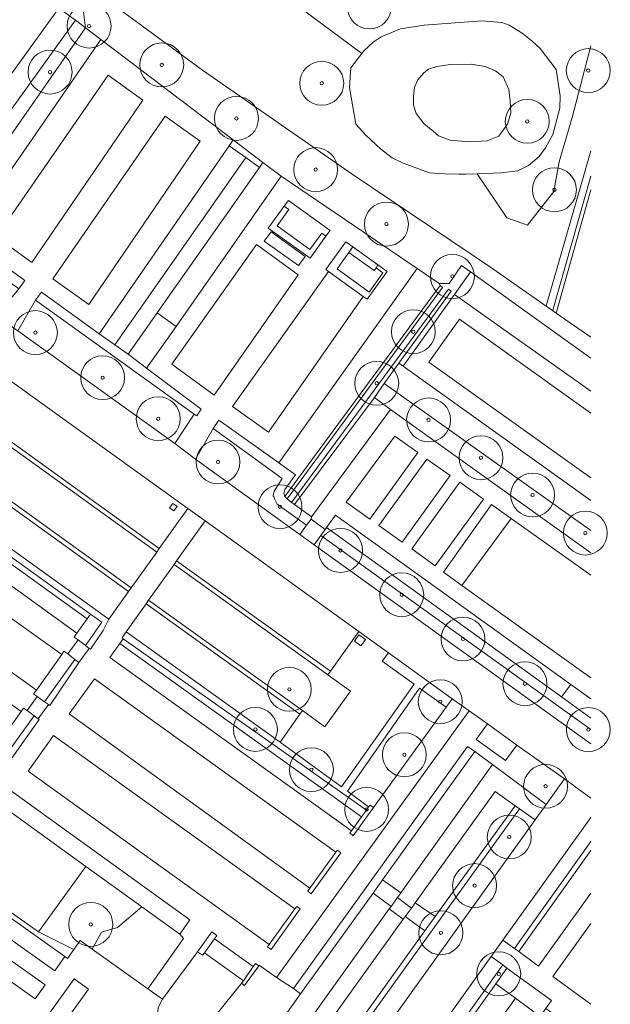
# Model space of a CAD drawing. Header units: metres. Extents: x 187482 to 189800, y 333582 to 335019.
# Tile 216 of 256: x 189733 to 189800, y 334101 to 334213. Entities that reach past the tile are written whole.
import ezdxf

# ---------------------------------------------------------------- set-up
doc = ezdxf.new("R2010")
doc.units = ezdxf.units.M
doc.layers.get('0').update_dxf_attribs({"color": 252, "lineweight": 18})
for name, color, linetype, lineweight in [('B-WE-GR-BEPLANTING_CULTUUR_BODEMBEDEKKER-GV', 252, 'Continuous', 18), ('B-WE-GR-BEPLANTING_CULTUUR_BOSPLANTSOEN-GV', 252, 'Continuous', 18), ('B-WE-GR-BEPLANTING_CULTUUR_HEESTERS-GV', 252, 'Continuous', 18), ('B-WE-GR-BEPLANTING_CULTUUR_VASTE PLANTENVAK-GV', 252, 'Continuous', 18), ('B-WE-GR-BOOM-S', 252, 'Continuous', 18), ('B-WE-GR-HAAG-G', 252, 'GR-HAAG1-SO', 18), ('B-WE-IE-TERREINAFSCHEIDING_KUNSTMATIG_HEKWERK-G', 252, 'IE-TERREINAFSCHEIDING_KUNSTMATIG-SO', 18), ('B-WE-IE-TERREINAFSCHEIDING_KUNSTMATIG_MUUR-G', 252, 'IE-TERREINAFSCHEIDING_KUNSTMATIG-SO', 18), ('B-WE-IE-TERREINAFSCHEIDING_KUNSTMATIG_MUUR-GV', 252, 'Continuous', 18), ('B-WE-OG-TERREIN_BEGROEID-GV', 252, 'Continuous', 18), ('B-WE-VH-GESLOTENVERHARDING_ASFALT-GV', 252, 'Continuous', 18), ('B-WE-VH-GESLOTENVERHARDING_BETON-GV', 252, 'Continuous', 18), ('B-WE-VH-HALFVERHARDING_GRAVEL-GV', 252, 'Continuous', 18), ('B-WE-VH-HALFVERHARDING_GRIND-GV', 252, 'Continuous', 18), ('B-WE-VH-ONVERHARD-GV', 252, 'Continuous', 18), ('B-WE-VH-ONVERHARD_BOOMSCHORS-GV', 252, 'Continuous', 18), ('B-WE-VH-ONVERHARD_ZAND-GV', 252, 'Continuous', 18), ('B-WE-VH-OPENVERHARDING_TEGEL-GV', 252, 'Continuous', 18)]:
    doc.layers.add(name, color=color, linetype=linetype, lineweight=lineweight)
doc.linetypes.add('GR-HAAG1-SO', pattern='A,6,[176,NLCS.SHX,S=0.125,R=0,X=0,Y=0],-2', length=8)
doc.linetypes.add('IE-TERREINAFSCHEIDING_KUNSTMATIG-SO', pattern='A,4,[82,NLCS.SHX,S=0.75,R=90,X=0,Y=0],4,-2', length=10)

# ---------------------------------------------------------------- blocks, each defined once
blk = doc.blocks.new('SGR-BOOM_GBKN-SO')
at = {"color": 0, "linetype": 'ByBlock', "lineweight": 18}
for radius in [2, 0.15]:
    blk.add_circle((0, 0), radius, dxfattribs=at)

msp = doc.modelspace()

# ---------------------------------------------------------------- linework, layer by layer
at = {"layer": 'B-WE-GR-BEPLANTING_CULTUUR_BODEMBEDEKKER-GV', "flags": 128}
msp.add_lwpolyline([(189795.019, 334126.755), (189789.585, 334130.605), (189788.288, 334128.855), (189784.951, 334131.227), (189786.237, 334133.014), (189784.143, 334134.521), (189762.209, 334104.136), (189764.15, 334102.892), (189783.968, 334130.458), (189784.807, 334129.872), (189786.81, 334128.415), (189792.928, 334123.846)], close=True, dxfattribs=at)
at = {"layer": 'B-WE-GR-BEPLANTING_CULTUUR_BOSPLANTSOEN-GV', "flags": 128}
for points in [[(189676.061, 334266.244), (189669.085, 334266.871), (189658.882, 334267.789), (189624.657, 334229.996), (189586.38, 334265.921), (189581.009, 334274.8), (189575.14, 334275.328), (189600.324, 334245.444), (189622.764, 334220.958), (189624.964, 334218.557), (189658.465, 334255.145), (189664.692, 334252.814), (189682.067, 334246.308), (189691.679, 334242.709), (189706.329, 334237.021), (189713.255, 334234.332), (189721.336, 334231.194), (189745.842, 334213.308), (189753.813, 334207.437), (189770.845, 334195.624), (189786.601, 334185.01), (189792.918, 334180.6), (189792.956, 334180.734), (189797.995, 334198.284)], [(189797.995, 334210.237), (189795.867, 334202.071), (189794.417, 334196.997), (189793.803, 334193.644), (189790.809, 334189.795), (189788.457, 334190.65), (189785.056, 334195.638), (189783.721, 334195.61), (189782.986, 334195.628), (189781.404, 334195.642), (189779.644, 334195.743), (189776.654, 334196.861), (189775.381, 334197.455), (189774.083, 334198.495), (189772.382, 334200.066), (189771.239, 334201.306), (189770.547, 334205.467), (189770.607, 334206.603), (189770.69, 334207.717), (189771.948, 334209.341), (189763.857, 334215.358)], [(189797.995, 334198.284), (189792.956, 334180.734), (189792.918, 334180.6)], [(189797.995, 334195.386), (189793.672, 334180.131), (189793.658, 334180.083)], [(189797.995, 334193.817), (189794.071, 334179.795), (189797.995, 334177.046)]]:
    msp.add_lwpolyline(points, dxfattribs=at)
at = {"layer": 'B-WE-GR-BEPLANTING_CULTUUR_BOSPLANTSOEN-GV'}
for points in [[(189792.918, 334180.6), (189793.658, 334180.083), (189793.672, 334180.131), (189797.995, 334195.386)], [(189793.658, 334180.083), (189794.071, 334179.795), (189797.995, 334193.817)]]:
    msp.add_lwpolyline(points, dxfattribs=at)
at = {"layer": 'B-WE-GR-BEPLANTING_CULTUUR_HEESTERS-GV', "flags": 128}
for points in [[(189797.995, 334177.046), (189794.071, 334179.795), (189793.658, 334180.083), (189792.918, 334180.6), (189786.601, 334185.01), (189770.845, 334195.624), (189753.813, 334207.437), (189745.842, 334213.308), (189721.336, 334231.194), (189713.255, 334234.332), (189712.12, 334231.564), (189718.469, 334229.139), (189719.411, 334228.501), (189740.213, 334214.412), (189740.475, 334212.283), (189742.244, 334210.941)], [(189797.995, 334155.041), (189774.491, 334171.775)], [(189797.995, 334133.675), (189794.677, 334136.108), (189767.936, 334155.376), (189767.763, 334155.142)], [(189797.995, 334119.651), (189789.306, 334107.451), (189789.79, 334107.097), (189797.995, 334118.618)]]:
    msp.add_lwpolyline(points, dxfattribs=at)
for points in [[(189737.468, 334214.498), (189739.352, 334213.143), (189740.475, 334212.283), (189740.213, 334214.412), (189719.411, 334228.501), (189718.468, 334227.176), (189719.427, 334227.334), (189720.133, 334226.968), (189722.028, 334225.605)], [(189740.475, 334212.283), (189739.352, 334213.143), (189721.968, 334189.055), (189723.449, 334188.004), (189724.845, 334189.826)], [(189760.287, 334196.385), (189758.719, 334197.515), (189743.819, 334176.179), (189745.329, 334175.098), (189748.64, 334179.809)], [(189720.028, 334190.458), (189713.337, 334195.312), (189712.591, 334194.182), (189723.595, 334186.183), (189723.983, 334186.696), (189725.123, 334188.264), (189728.35, 334185.898), (189732.906, 334182.557), (189733.601, 334183.517), (189726.733, 334188.46), (189724.845, 334189.826), (189723.449, 334188.004), (189721.968, 334189.055)], [(189762.298, 334189.723), (189763.633, 334191.6), (189763.108, 334191.973), (189761.297, 334189.457), (189766.05, 334186.036), (189767.861, 334188.552), (189767.374, 334188.903), (189766.016, 334187.015)], [(189768.16, 334184.518), (189772.106, 334181.678), (189772.543, 334181.363), (189774.822, 334184.528), (189773.773, 334185.283), (189773.555, 334184.94), (189774.329, 334184.368), (189772.768, 334182.192), (189769.121, 334184.813), (189770.459, 334186.683), (189770.918, 334187.339), (189770.114, 334187.917), (189767.836, 334184.751)], [(189770.918, 334187.339), (189770.459, 334186.683), (189773.328, 334184.628), (189773.555, 334184.94), (189773.773, 334185.283)], [(189763.17, 334158.923), (189763.432, 334158.65), (189781.118, 334182.725), (189780.839, 334182.95)], [(189734.815, 334181.249), (189752.868, 334168.293), (189753.168, 334168.103), (189753.672, 334168.853), (189747.439, 334173.513), (189745.329, 334175.098), (189743.819, 334176.179), (189742.032, 334177.447), (189735.483, 334182.162)], [(189774.491, 334171.775), (189776.158, 334174.082), (189782.095, 334182.3), (189781.786, 334182.517), (189763.937, 334158.226), (189764.28, 334157.982), (189773.374, 334170.2)], [(189718.199, 334162.906), (189695.305, 334179.347), (189695.143, 334179.456), (189694.689, 334178.791), (189694.836, 334178.686), (189716.199, 334163.389), (189717.489, 334162.466), (189717.911, 334162.181), (189741.072, 334145.525), (189742.346, 334144.609), (189740.501, 334141.934), (189740.906, 334141.611), (189741.055, 334141.524), (189742.512, 334143.641), (189743.138, 334144.938)], [(189765.658, 334155.64), (189766.163, 334156.342), (189766.23, 334156.584), (189764.28, 334157.982), (189763.937, 334158.226), (189763.432, 334158.65), (189763.17, 334158.923), (189763.053, 334159.264), (189763.16, 334159.726), (189764.379, 334161.366), (189762.482, 334162.736), (189755.678, 334167.611), (189755.016, 334166.658), (189762.866, 334160.976), (189761.959, 334159.521), (189761.853, 334158.984), (189761.914, 334158.871), (189762.02, 334158.555), (189762.309, 334158.047)], [(189742.346, 334144.609), (189741.072, 334145.525), (189740.688, 334144.991), (189739.511, 334143.356), (189739.193, 334142.91), (189739.649, 334142.585), (189740.501, 334141.934)], [(189745.114, 334143.522), (189744.647, 334142.821), (189744.79, 334142.72), (189772.458, 334123.209), (189772.712, 334123.561), (189770.304, 334125.364), (189778.516, 334137.091), (189781.535, 334134.919), (189782.236, 334135.893), (189774.961, 334141.128), (189774.26, 334140.154), (189777.906, 334137.53), (189769.626, 334125.86), (189762.639, 334130.951)], [(189739.288, 334140.358), (189738.466, 334140.991), (189738.042, 334141.293), (189737.784, 334140.932), (189734.895, 334136.877), (189734.576, 334136.429), (189734.98, 334136.141), (189735.817, 334135.542)], [(189739.717, 334140.02), (189739.288, 334140.358), (189735.817, 334135.542), (189736.278, 334135.212), (189736.421, 334135.114)], [(189781.535, 334134.919), (189778.516, 334137.091), (189770.304, 334125.364), (189772.712, 334123.561), (189772.875, 334123.786), (189773.28, 334123.493)], [(189734.634, 334133.945), (189733.839, 334134.53), (189733.43, 334134.821), (189733.164, 334134.451), (189730.194, 334130.28), (189729.932, 334129.911), (189730.24, 334129.692), (189731.11, 334129.06)], [(189735.216, 334133.518), (189735.118, 334133.589), (189734.634, 334133.945), (189731.11, 334129.06), (189731.549, 334128.741), (189731.742, 334128.599)], [(189774.293, 334115.25), (189784.807, 334129.872), (189783.968, 334130.458), (189764.15, 334102.892), (189764.978, 334102.297), (189773.213, 334113.749)], [(189789.375, 334123.71), (189780.297, 334111.083), (189779.123, 334109.451), (189768.397, 334094.533), (189767.27, 334092.966), (189756.694, 334078.256), (189755.505, 334076.603), (189744.796, 334061.709), (189744.784, 334061.692), (189745.291, 334061.316), (189745.3, 334061.329), (189789.873, 334123.357)], [(189771.914, 334122.457), (189770.76, 334120.859), (189770.574, 334120.601), (189770.968, 334120.293), (189773.28, 334123.493), (189772.875, 334123.786), (189772.712, 334123.561), (189772.458, 334123.209)], [(189769.565, 334118.351), (189769.165, 334118.652), (189768.992, 334118.412), (189766.033, 334114.316), (189765.792, 334113.983), (189766.191, 334113.681)], [(189774.293, 334115.25), (189773.213, 334113.749), (189775.274, 334112.25), (189775.995, 334113.242), (189776.389, 334113.795)], [(189764.939, 334111.948), (189764.53, 334112.236), (189764.322, 334111.948), (189761.407, 334107.913), (189761.203, 334107.632), (189761.61, 334107.341)], [(189780.297, 334111.083), (189778.02, 334112.664), (189777.587, 334112.061), (189776.876, 334111.086), (189779.123, 334109.451)], [(189751.633, 334108.572), (189751.21, 334109.09), (189746.911, 334112.191), (189744.127, 334109.837), (189742.328, 334109.313), (189741.238, 334107.369), (189747.575, 334102.873)], [(189755.176, 334108.56), (189755.453, 334108.942), (189754.875, 334109.364), (189753.255, 334107.082), (189753.813, 334106.678), (189754.028, 334106.974)], [(189758.461, 334103.781), (189754.028, 334106.974), (189753.813, 334106.678), (189753.255, 334107.082), (189749.264, 334101.681), (189748.745, 334100.729), (189748.676, 334099.71), (189748.884, 334098.628), (189749.806, 334097.068), (189751.88, 334095.572)], [(189737.921, 334063.101), (189736.962, 334063.885), (189737.472, 334064.456), (189737.68, 334064.276), (189749.594, 334080.924), (189750.717, 334082.479), (189761.324, 334097.247), (189762.455, 334098.779), (189764.978, 334102.297), (189764.15, 334102.892), (189762.209, 334104.136), (189760.262, 334105.543), (189760.21, 334105.471), (189758.602, 334103.249), (189758.256, 334103.49), (189758.461, 334103.781), (189751.88, 334095.572), (189722.802, 334055.361), (189728.876, 334050.923)], [(189760.21, 334105.471), (189759.836, 334105.737), (189759.59, 334105.387), (189758.461, 334103.781), (189758.256, 334103.49), (189758.602, 334103.249)], [(189787.18, 334103.431), (189788.456, 334105.224), (189787.972, 334105.578), (189777.624, 334091.047), (189778.114, 334090.702)], [(189788.456, 334105.224), (189787.18, 334103.431), (189789.427, 334101.789), (189792.253, 334099.724), (189792.893, 334100.618), (189793.534, 334101.512)]]:
    msp.add_lwpolyline(points, close=True, dxfattribs=at)
at = {"layer": 'B-WE-GR-BEPLANTING_CULTUUR_HEESTERS-GV'}
for points in [[(189742.244, 334210.941), (189757.297, 334199.515), (189760.681, 334196.946), (189762.751, 334195.375), (189778.229, 334184.876), (189780.747, 334183.168), (189781.869, 334183.176), (189783.278, 334185.208), (189784.305, 334184.473), (189797.995, 334174.665)], [(189774.491, 334171.775), (189773.374, 334170.2), (189775.187, 334168.817), (189797.995, 334152.481)], [(189767.763, 334155.142), (189767.281, 334154.472), (189797.995, 334132.367)]]:
    msp.add_lwpolyline(points, dxfattribs=at)
at = {"layer": 'B-WE-GR-BEPLANTING_CULTUUR_VASTE PLANTENVAK-GV', "flags": 128}
for points in [[(189697.884, 334182.977), (189745.685, 334148.51), (189748.593, 334152.588), (189700.778, 334187.051)], [(189747.668, 334147.101), (189765.192, 334134.535), (189767.747, 334132.682), (189770.648, 334136.756), (189768.073, 334138.623), (189750.569, 334151.165)]]:
    msp.add_lwpolyline(points, close=True, dxfattribs=at)
at = {"layer": 'B-WE-GR-HAAG-G', "ltscale": 0.2, "flags": 128}
for points in [[(189739.352, 334213.143), (189721.968, 334189.055)], [(189739.352, 334213.143), (189740.475, 334212.283)], [(189740.475, 334212.283), (189724.845, 334189.826)], [(189758.719, 334197.515), (189743.819, 334176.179)], [(189758.719, 334197.515), (189760.287, 334196.385)], [(189760.287, 334196.385), (189748.64, 334179.809)], [(189763.108, 334191.973), (189761.297, 334189.457)], [(189763.108, 334191.973), (189763.633, 334191.6)], [(189763.633, 334191.6), (189762.298, 334189.723)], [(189762.298, 334189.723), (189766.016, 334187.015)], [(189761.297, 334189.457), (189766.05, 334186.036)], [(189766.016, 334187.015), (189767.374, 334188.903)], [(189766.05, 334186.036), (189767.861, 334188.552)], [(189767.374, 334188.903), (189767.861, 334188.552)], [(189770.114, 334187.917), (189767.836, 334184.751)], [(189774.822, 334184.528), (189770.114, 334187.917)], [(189770.459, 334186.683), (189769.121, 334184.813)], [(189773.328, 334184.628), (189770.459, 334186.683)], [(189767.836, 334184.751), (189768.16, 334184.518)], [(189768.16, 334184.518), (189772.106, 334181.678)], [(189769.121, 334184.813), (189772.768, 334182.192)], [(189772.543, 334181.363), (189774.822, 334184.528)], [(189772.768, 334182.192), (189774.329, 334184.368)], [(189773.555, 334184.94), (189773.328, 334184.628)], [(189774.329, 334184.368), (189773.555, 334184.94)], [(189781.118, 334182.725), (189780.839, 334182.95)], [(189776.158, 334174.082), (189782.095, 334182.3)], [(189782.095, 334182.3), (189781.786, 334182.517)], [(189752.868, 334168.293), (189734.815, 334181.249)], [(189772.106, 334181.678), (189772.543, 334181.363)], [(189742.032, 334177.447), (189743.819, 334176.179)], [(189774.491, 334171.775), (189776.158, 334174.082)], [(189773.374, 334170.2), (189774.491, 334171.775)], [(189774.491, 334171.775), (189797.995, 334155.041)], [(189775.187, 334168.817), (189773.374, 334170.2)], [(189743.138, 334144.938), (189718.199, 334162.906)], [(189717.911, 334162.181), (189741.072, 334145.525)], [(189767.936, 334155.376), (189767.763, 334155.142)], [(189794.677, 334136.108), (189767.936, 334155.376)], [(189797.995, 334132.367), (189767.281, 334154.472)], [(189741.072, 334145.525), (189742.346, 334144.609)], [(189742.512, 334143.641), (189743.138, 334144.938)], [(189742.346, 334144.609), (189740.501, 334141.934)], [(189741.055, 334141.524), (189742.512, 334143.641)], [(189744.647, 334142.821), (189745.114, 334143.522)], [(189744.79, 334142.72), (189744.647, 334142.821)], [(189772.458, 334123.209), (189744.79, 334142.72)], [(189745.114, 334143.522), (189762.639, 334130.951)], [(189740.906, 334141.611), (189741.055, 334141.524)], [(189739.288, 334140.358), (189735.817, 334135.542)], [(189739.717, 334140.02), (189736.421, 334135.114)], [(189778.516, 334137.091), (189770.304, 334125.364)], [(189781.535, 334134.919), (189778.516, 334137.091)], [(189797.995, 334133.675), (189794.677, 334136.108)], [(189736.421, 334135.114), (189736.278, 334135.212)], [(189734.634, 334133.945), (189731.11, 334129.06)], [(189735.118, 334133.589), (189735.216, 334133.518)], [(189735.216, 334133.518), (189731.742, 334128.599)], [(189764.15, 334102.892), (189783.968, 334130.458)], [(189783.968, 334130.458), (189784.807, 334129.872)], [(189770.304, 334125.364), (189772.712, 334123.561)], [(189773.28, 334123.493), (189770.968, 334120.293)], [(189772.712, 334123.561), (189772.875, 334123.786)], [(189772.875, 334123.786), (189773.28, 334123.493)], [(189789.375, 334123.71), (189780.297, 334111.083)], [(189789.873, 334123.357), (189745.3, 334061.329)], [(189770.76, 334120.859), (189771.914, 334122.457)], [(189771.914, 334122.457), (189772.458, 334123.209)], [(189770.574, 334120.601), (189770.76, 334120.859)], [(189770.968, 334120.293), (189770.574, 334120.601)], [(189797.995, 334119.651), (189789.306, 334107.451)], [(189768.992, 334118.412), (189766.033, 334114.316)], [(189766.191, 334113.681), (189769.565, 334118.351)], [(189769.165, 334118.652), (189768.992, 334118.412)], [(189769.565, 334118.351), (189769.165, 334118.652)], [(189789.79, 334107.097), (189797.995, 334118.618)], [(189766.033, 334114.316), (189765.792, 334113.983)], [(189765.792, 334113.983), (189766.191, 334113.681)], [(189764.53, 334112.236), (189764.322, 334111.948)], [(189764.939, 334111.948), (189764.53, 334112.236)], [(189764.322, 334111.948), (189761.407, 334107.913)], [(189761.61, 334107.341), (189764.939, 334111.948)], [(189780.297, 334111.083), (189779.123, 334109.451)], [(189754.875, 334109.364), (189753.255, 334107.082)], [(189755.453, 334108.942), (189754.875, 334109.364)], [(189755.176, 334108.56), (189755.453, 334108.942)], [(189779.123, 334109.451), (189768.397, 334094.533)], [(189754.028, 334106.974), (189755.176, 334108.56)], [(189761.407, 334107.913), (189761.203, 334107.632)], [(189753.255, 334107.082), (189753.813, 334106.678)], [(189753.813, 334106.678), (189754.028, 334106.974)], [(189761.203, 334107.632), (189761.61, 334107.341)], [(189759.836, 334105.737), (189759.59, 334105.387)], [(189760.21, 334105.471), (189759.836, 334105.737)], [(189787.972, 334105.578), (189777.624, 334091.047)], [(189759.59, 334105.387), (189758.461, 334103.781)], [(189758.602, 334103.249), (189760.21, 334105.471)], [(189787.18, 334103.431), (189788.456, 334105.224)], [(189758.461, 334103.781), (189758.256, 334103.49)], [(189758.256, 334103.49), (189758.602, 334103.249)], [(189778.114, 334090.702), (189787.18, 334103.431)], [(189764.978, 334102.297), (189764.15, 334102.892)]]:
    msp.add_lwpolyline(points, dxfattribs=at)
at = {"layer": 'B-WE-IE-TERREINAFSCHEIDING_KUNSTMATIG_HEKWERK-G', "ltscale": 0.2, "flags": 128}
for points in [[(189745.842, 334213.308), (189753.813, 334207.437)], [(189753.813, 334207.437), (189770.845, 334195.624)], [(189770.845, 334195.624), (189786.601, 334185.01)], [(189794.071, 334179.795), (189797.995, 334193.817)], [(189786.601, 334185.01), (189792.918, 334180.6)], [(189792.918, 334180.6), (189793.658, 334180.083)], [(189793.658, 334180.083), (189794.071, 334179.795)], [(189794.071, 334179.795), (189797.995, 334177.046)]]:
    msp.add_lwpolyline(points, dxfattribs=at)
at = {"layer": 'B-WE-IE-TERREINAFSCHEIDING_KUNSTMATIG_MUUR-G', "ltscale": 0.2, "flags": 128}
for points in [[(189750.06, 334157.637), (189750.437, 334158.128)], [(189750.535, 334157.271), (189750.06, 334157.637)], [(189750.437, 334158.128), (189750.913, 334157.763)], [(189750.913, 334157.763), (189750.535, 334157.271)], [(189771.088, 334142.436), (189771.614, 334143.167)], [(189771.614, 334143.167), (189772.344, 334142.641)], [(189772.344, 334142.641), (189771.819, 334141.91)], [(189771.819, 334141.91), (189771.088, 334142.436)]]:
    msp.add_lwpolyline(points, dxfattribs=at)
at = {"layer": 'B-WE-IE-TERREINAFSCHEIDING_KUNSTMATIG_MUUR-GV', "flags": 128}
for points in [[(189750.913, 334157.763), (189750.437, 334158.128), (189750.06, 334157.637), (189750.535, 334157.271)], [(189772.344, 334142.641), (189771.614, 334143.167), (189771.088, 334142.436), (189771.819, 334141.91)]]:
    msp.add_lwpolyline(points, close=True, dxfattribs=at)
at = {"layer": 'B-WE-OG-TERREIN_BEGROEID-GV', "flags": 128}
for points in [[(189763.857, 334215.358), (189771.948, 334209.341), (189772.215, 334209.686), (189773.234, 334210.627), (189774.143, 334211.234), (189776.337, 334212.158), (189779.05, 334212.591), (189785.595, 334213.074), (189787.867, 334212.864), (189788.701, 334212.557), (189790.205, 334211.675), (189791.324, 334210.761), (189792.22, 334209.905), (189794.045, 334207.525), (189794.507, 334204.544), (189794.478, 334203.133), (189793.694, 334200.144), (189792.857, 334198.603), (189792.105, 334197.618), (189790.908, 334196.609), (189789.709, 334195.979), (189787.773, 334195.767), (189785.19, 334195.641), (189785.056, 334195.638), (189788.457, 334190.65), (189790.809, 334189.795), (189793.803, 334193.644), (189794.417, 334196.997), (189795.867, 334202.071), (189797.995, 334210.237)], [(189797.995, 334149.957), (189788.931, 334156.402)], [(189797.995, 334132.367), (189767.281, 334154.472)], [(189797.995, 334135.879), (189795.713, 334137.521), (189794.677, 334136.108), (189797.995, 334133.675)], [(189797.995, 334122.351), (189788.004, 334108.403), (189789.306, 334107.451), (189797.995, 334119.651)]]:
    msp.add_lwpolyline(points, dxfattribs=at)
for points in [[(189785.056, 334195.638), (189785.19, 334195.641), (189787.773, 334195.767), (189789.709, 334195.979), (189790.908, 334196.609), (189792.105, 334197.618), (189792.857, 334198.603), (189793.694, 334200.144), (189794.478, 334203.133), (189794.507, 334204.544), (189794.045, 334207.525), (189792.22, 334209.905), (189791.324, 334210.761), (189790.205, 334211.675), (189788.701, 334212.557), (189787.867, 334212.864), (189785.595, 334213.074), (189779.05, 334212.591), (189776.337, 334212.158), (189774.143, 334211.234), (189773.234, 334210.627), (189772.215, 334209.686), (189771.948, 334209.341), (189770.69, 334207.717), (189770.607, 334206.603), (189770.547, 334205.467), (189771.239, 334201.306), (189772.382, 334200.066), (189774.083, 334198.495), (189775.381, 334197.455), (189776.654, 334196.861), (189779.644, 334195.743), (189781.404, 334195.642), (189782.986, 334195.628), (189783.721, 334195.61)], [(189779.532, 334207.557), (189780.478, 334207.856), (189782.047, 334208.096), (189784.396, 334208.124), (189785.982, 334207.855), (189787.16, 334207.372), (189788.013, 334206.691), (189788.675, 334205.258), (189788.829, 334203.969), (189788.903, 334202.597), (189788.534, 334201.289), (189787.53, 334199.944), (189786.21, 334199.397), (189784.104, 334199.303), (189782.012, 334199.471), (189780.654, 334199.986), (189780.047, 334200.488), (189779.013, 334201.381), (189778.124, 334202.502), (189777.808, 334203.48), (189777.802, 334204.493), (189777.944, 334205.523), (189778.314, 334206.358), (189778.979, 334207.146)], [(189779.532, 334207.557), (189778.979, 334207.146), (189778.314, 334206.358), (189777.944, 334205.523), (189777.802, 334204.493), (189777.808, 334203.48), (189778.124, 334202.502), (189779.013, 334201.381), (189780.047, 334200.488), (189780.654, 334199.986), (189782.012, 334199.471), (189784.104, 334199.303), (189786.21, 334199.397), (189787.53, 334199.944), (189788.534, 334201.289), (189788.903, 334202.597), (189788.829, 334203.969), (189788.675, 334205.258), (189788.013, 334206.691), (189787.16, 334207.372), (189785.982, 334207.855), (189784.396, 334208.124), (189782.047, 334208.096), (189780.478, 334207.856)], [(189762.751, 334195.375), (189760.681, 334196.946), (189760.287, 334196.385), (189748.64, 334179.809), (189750.813, 334178.263)], [(189704.282, 334191.984), (189701.068, 334187.459), (189748.883, 334152.995), (189752.134, 334157.553)], [(189763.575, 334192.622), (189763.108, 334191.973), (189763.633, 334191.6), (189762.298, 334189.723), (189766.016, 334187.015), (189767.374, 334188.903), (189767.861, 334188.552), (189768.328, 334189.202)], [(189764.702, 334184.163), (189759.952, 334187.588), (189750.325, 334173.969), (189755.146, 334170.458)], [(189697.594, 334182.569), (189695.305, 334179.347), (189718.199, 334162.906), (189743.138, 334144.938), (189745.395, 334148.103)], [(189734.815, 334181.249), (189732.801, 334177.769), (189750.646, 334164.933), (189752.868, 334168.293)], [(189755.016, 334166.658), (189753.02, 334163.16), (189761.091, 334157.305), (189764.889, 334154.574), (189765.658, 334155.64), (189762.309, 334158.047), (189762.02, 334158.555), (189761.914, 334158.871), (189761.853, 334158.984), (189761.959, 334159.521), (189762.866, 334160.976)], [(189750.437, 334158.128), (189750.913, 334157.763), (189750.535, 334157.271), (189750.06, 334157.637)], [(189754.113, 334156.129), (189750.859, 334151.572), (189768.363, 334139.03), (189771.586, 334143.556)], [(189747.378, 334146.694), (189745.114, 334143.522), (189762.639, 334130.951), (189764.902, 334134.128)], [(189735.148, 334109.364), (189740.536, 334116.791), (189729.068, 334125.064), (189728.771, 334124.668), (189728.307, 334125.011), (189728.377, 334125.11), (189727.143, 334126.017), (189727.344, 334126.297), (189707.585, 334140.503), (189702.125, 334132.668)], [(189791.664, 334122.087), (189789.873, 334123.357), (189745.3, 334061.329), (189745.291, 334061.316), (189747.127, 334059.954)], [(189787.972, 334105.578), (189786.665, 334106.533), (189776.274, 334091.998), (189777.624, 334091.047)]]:
    msp.add_lwpolyline(points, close=True, dxfattribs=at)
at = {"layer": 'B-WE-OG-TERREIN_BEGROEID-GV'}
for points in [[(189788.931, 334156.402), (189783.332, 334148.787), (189797.995, 334138.249)], [(189767.281, 334154.472), (189766.514, 334153.405), (189797.995, 334130.765)]]:
    msp.add_lwpolyline(points, dxfattribs=at)
at = {"layer": 'B-WE-VH-GESLOTENVERHARDING_ASFALT-GV', "flags": 128}
for points in [[(189797.995, 334130.765), (189766.514, 334153.405), (189764.889, 334154.574), (189761.091, 334157.305), (189753.02, 334163.16), (189750.646, 334164.933), (189732.801, 334177.769), (189730.318, 334179.496), (189725.142, 334183.289), (189723.557, 334184.384), (189711.854, 334192.799), (189709.578, 334194.409), (189691.8, 334207.194), (189689.077, 334209.185), (189678.494, 334216.848)], [(189797.995, 334124.565), (189795.019, 334126.755), (189792.928, 334123.846), (189791.664, 334122.087), (189747.127, 334059.954), (189745.816, 334058.127), (189745.423, 334057.594), (189727.365, 334032.607), (189726.486, 334031.391), (189723.546, 334027.185), (189722.675, 334025.964), (189698.897, 333992.645), (189702.959, 333989.729), (189714.213, 334005.392), (189715.917, 334007.839), (189720.059, 334013.452), (189722.632, 334017.095), (189738.367, 334039.166)]]:
    msp.add_lwpolyline(points, dxfattribs=at)
at = {"layer": 'B-WE-VH-GESLOTENVERHARDING_ASFALT-GV'}
for points in [[(189674.032, 334213.754), (189676.396, 334212.071), (189680.632, 334209.002), (189680.676, 334208.97), (189684.029, 334206.557), (189702.384, 334193.35), (189704.282, 334191.984), (189752.134, 334157.553), (189754.113, 334156.129), (189771.586, 334143.556), (189774.961, 334141.128), (189782.236, 334135.893), (189784.143, 334134.521), (189786.237, 334133.014), (189789.585, 334130.605), (189795.019, 334126.755), (189797.995, 334124.565)], [(189738.367, 334039.166), (189741.043, 334042.815), (189745.128, 334048.455), (189746.832, 334050.918), (189750.907, 334056.607), (189751.256, 334057.095), (189752.625, 334059.005), (189763.426, 334074.086), (189764.765, 334075.956), (189774.918, 334090.131), (189776.274, 334091.998), (189786.665, 334106.533), (189788.004, 334108.403), (189797.995, 334122.351)]]:
    msp.add_lwpolyline(points, dxfattribs=at)
at = {"layer": 'B-WE-VH-GESLOTENVERHARDING_BETON-GV', "flags": 128}
for points in [[(189767.763, 334155.142), (189766.163, 334156.342), (189765.658, 334155.64), (189764.889, 334154.574), (189766.514, 334153.405), (189767.281, 334154.472)], [(189740.906, 334141.611), (189740.501, 334141.934), (189739.649, 334142.585), (189738.466, 334140.991), (189739.288, 334140.358), (189739.717, 334140.02)], [(189736.278, 334135.212), (189735.817, 334135.542), (189734.98, 334136.141), (189733.839, 334134.53), (189734.634, 334133.945), (189735.118, 334133.589)], [(189777.587, 334112.061), (189775.995, 334113.242), (189775.274, 334112.25), (189775.069, 334111.968), (189776.653, 334110.78), (189776.876, 334111.086)]]:
    msp.add_lwpolyline(points, close=True, dxfattribs=at)
at = {"layer": 'B-WE-VH-HALFVERHARDING_GRAVEL-GV', "flags": 128}
msp.add_lwpolyline([(189702.125, 334132.668), (189697.326, 334135.907), (189697.169, 334135.685), (189738.128, 334106.532), (189738.442, 334106.308), (189739.163, 334107.34), (189735.148, 334109.364)], close=True, dxfattribs=at)
at = {"layer": 'B-WE-VH-HALFVERHARDING_GRIND-GV', "flags": 128}
for points in [[(189712.591, 334194.182), (189713.337, 334195.312), (189720.028, 334190.458), (189737.468, 334214.498), (189722.028, 334225.605), (189704.68, 334201.501), (189711.501, 334196.605), (189710.722, 334195.677), (189709.578, 334194.409), (189711.854, 334192.799)], [(189757.297, 334199.515), (189742.244, 334210.941), (189726.733, 334188.46), (189733.601, 334183.517), (189732.906, 334182.557), (189730.318, 334179.496), (189732.801, 334177.769), (189734.815, 334181.249), (189735.483, 334182.162), (189742.032, 334177.447), (189756.822, 334198.827)], [(189730.327, 334188.489), (189743.077, 334206.882), (189747.024, 334204.045), (189734.366, 334185.571)], [(189736.787, 334183.694), (189749.546, 334202.227), (189753.546, 334199.348), (189740.866, 334180.777)], [(189762.482, 334162.736), (189778.229, 334184.876), (189762.751, 334195.375), (189750.813, 334178.263), (189747.439, 334173.513), (189753.672, 334168.853), (189753.168, 334168.103), (189752.868, 334168.293), (189750.646, 334164.933), (189753.02, 334163.16), (189755.016, 334166.658), (189755.678, 334167.611)], [(189763.108, 334191.973), (189763.575, 334192.622), (189768.328, 334189.202), (189767.861, 334188.552), (189766.05, 334186.036), (189761.297, 334189.457)], [(189764.73, 334185.197), (189760.843, 334187.982), (189761.606, 334189.035), (189765.481, 334186.24)], [(189759.952, 334187.588), (189764.702, 334184.163), (189755.146, 334170.458), (189750.325, 334173.969)], [(189772.106, 334181.678), (189761.303, 334166.242), (189757.233, 334169.166), (189768.16, 334184.518), (189767.836, 334184.751), (189770.114, 334187.917), (189770.918, 334187.339), (189773.773, 334185.283), (189774.822, 334184.528), (189772.543, 334181.363)], [(189775.685, 334165.784), (189778.322, 334163.913), (189772.839, 334156.343), (189770.167, 334158.248)], [(189773.871, 334155.607), (189779.355, 334163.18), (189782.009, 334161.296), (189776.523, 334153.717)], [(189777.617, 334152.937), (189783.084, 334160.533), (189785.773, 334158.625), (189780.294, 334151.028)], [(189771.586, 334143.556), (189768.363, 334139.03), (189768.073, 334138.623), (189770.648, 334136.756), (189767.747, 334132.682), (189765.192, 334134.535), (189764.902, 334134.128), (189762.639, 334130.951), (189769.626, 334125.86), (189777.906, 334137.53), (189774.26, 334140.154), (189774.961, 334141.128)], [(189771.614, 334143.167), (189772.344, 334142.641), (189771.819, 334141.91), (189771.088, 334142.436)], [(189766.033, 334114.316), (189738.636, 334134.166), (189741.499, 334138.146), (189768.992, 334118.412), (189769.165, 334118.652), (189769.565, 334118.351), (189766.191, 334113.681), (189765.792, 334113.983)], [(189735.911, 334103.33), (189734.745, 334101.733), (189693.674, 334130.918), (189694.807, 334132.545)], [(189786.237, 334133.014), (189784.951, 334131.227), (189788.288, 334128.855), (189789.585, 334130.605)], [(189764.322, 334111.948), (189764.53, 334112.236), (189764.939, 334111.948), (189761.61, 334107.341), (189761.203, 334107.632), (189761.407, 334107.913), (189733.949, 334127.651), (189736.866, 334131.706)], [(189792.928, 334123.846), (189786.81, 334128.415), (189776.389, 334113.795), (189775.995, 334113.242), (189777.587, 334112.061), (189778.02, 334112.664), (189787.103, 334125.321), (189789.375, 334123.71), (189789.873, 334123.357), (189791.664, 334122.087)], [(189764.232, 334096.879), (189765.837, 334095.73), (189766.137, 334096.148), (189776.653, 334110.78), (189775.069, 334111.968), (189764.531, 334097.296)], [(189712.667, 334067.125), (189739.188, 334103.983), (189740.815, 334102.825), (189714.279, 334065.989)], [(189797.493, 334095.893), (189794.657, 334097.966), (189792.253, 334099.724), (189789.427, 334101.789), (189780.354, 334089.124), (189778.114, 334090.702), (189777.624, 334091.047), (189776.274, 334091.998), (189774.918, 334090.131), (189776.285, 334089.168), (189776.776, 334088.823), (189781.873, 334085.234), (189781.349, 334084.502), (189783.794, 334082.781), (189784.318, 334083.513), (189789.442, 334079.905), (189790.014, 334079.502), (189791.255, 334078.629), (189792.61, 334080.489), (189791.348, 334081.378), (189790.775, 334081.781), (189788.521, 334083.37)]]:
    msp.add_lwpolyline(points, close=True, dxfattribs=at)
for points in [[(189797.995, 334170.885), (189782.478, 334181.923), (189776.642, 334173.736), (189797.995, 334158.443)], [(189797.995, 334161.026), (189779.568, 334174.223), (189783.051, 334179.109), (189797.995, 334168.406)], [(189797.995, 334152.481), (189775.187, 334168.817), (189766.23, 334156.584), (189766.163, 334156.342), (189767.763, 334155.142), (189767.936, 334155.376), (189768.952, 334156.781), (189795.713, 334137.521), (189797.995, 334135.879)], [(189716.581, 334156.067), (189737.784, 334140.932), (189738.042, 334141.293), (189738.466, 334140.991), (189739.649, 334142.585), (189739.193, 334142.91), (189739.511, 334143.356), (189716.423, 334159.994)], [(189730.245, 334126.652), (189752.35, 334110.721), (189751.21, 334109.09), (189751.633, 334108.572), (189747.575, 334102.873), (189749.264, 334101.681), (189753.255, 334107.082), (189754.875, 334109.364), (189755.453, 334108.942), (189755.176, 334108.56), (189759.59, 334105.387), (189759.836, 334105.737), (189760.21, 334105.471), (189760.262, 334105.543), (189762.209, 334104.136), (189784.143, 334134.521), (189782.236, 334135.893), (189781.535, 334134.919), (189773.28, 334123.493), (189770.968, 334120.293), (189770.574, 334120.601), (189770.76, 334120.859), (189743.254, 334140.586), (189744.409, 334142.191), (189744.79, 334142.72), (189744.647, 334142.821), (189745.114, 334143.522), (189747.378, 334146.694), (189747.668, 334147.101), (189750.569, 334151.165), (189750.859, 334151.572), (189754.113, 334156.129), (189752.134, 334157.553), (189748.883, 334152.995), (189748.593, 334152.588), (189745.685, 334148.51), (189745.395, 334148.103), (189743.138, 334144.938), (189742.512, 334143.641), (189741.055, 334141.524), (189740.906, 334141.611), (189739.717, 334140.02), (189736.421, 334135.114), (189736.278, 334135.212), (189735.118, 334133.589), (189735.216, 334133.518), (189731.742, 334128.599)], [(189797.995, 334138.249), (189783.332, 334148.787), (189781.238, 334150.29), (189786.705, 334157.989), (189788.931, 334156.402)], [(189711.975, 334149.699), (189733.164, 334134.451), (189733.43, 334134.821), (189733.839, 334134.53), (189734.98, 334136.141), (189734.576, 334136.429), (189734.895, 334136.877), (189713.696, 334152.103)], [(189720.83, 334056.768), (189749.478, 334096.659), (189749.806, 334097.068), (189748.884, 334098.628), (189748.676, 334099.71), (189748.745, 334100.729), (189749.264, 334101.681), (189747.575, 334102.873), (189741.238, 334107.369), (189739.865, 334108.344), (189739.163, 334107.34), (189738.442, 334106.308), (189738.128, 334106.532), (189736.998, 334104.897), (189696.05, 334134.021)], [(189797.995, 334113.75), (189792.047, 334105.447), (189789.79, 334107.097), (189789.306, 334107.451), (189788.004, 334108.403), (189786.665, 334106.533), (189787.972, 334105.578), (189788.456, 334105.224), (189793.534, 334101.512), (189792.893, 334100.618), (189795.301, 334098.849), (189795.948, 334099.747), (189797.995, 334098.251)], [(189797.995, 334101.1), (189793.662, 334104.267), (189797.995, 334110.316)]]:
    msp.add_lwpolyline(points, dxfattribs=at)
at = {"layer": 'B-WE-VH-HALFVERHARDING_GRIND-GV'}
msp.add_lwpolyline([(189788.931, 334156.402), (189797.995, 334149.957)], dxfattribs=at)
at = {"layer": 'B-WE-VH-ONVERHARD-GV', "flags": 128}
for points in [[(189739.352, 334213.143), (189737.468, 334214.498), (189720.028, 334190.458), (189721.968, 334189.055)], [(189742.244, 334210.941), (189740.475, 334212.283), (189724.845, 334189.826), (189726.733, 334188.46)], [(189747.024, 334204.045), (189743.077, 334206.882), (189730.327, 334188.489), (189734.366, 334185.571)], [(189753.546, 334199.348), (189749.546, 334202.227), (189736.787, 334183.694), (189740.866, 334180.777)], [(189758.719, 334197.515), (189756.822, 334198.827), (189742.032, 334177.447), (189743.819, 334176.179)], [(189761.606, 334189.035), (189760.843, 334187.982), (189764.73, 334185.197), (189765.481, 334186.24)], [(189770.459, 334186.683), (189769.121, 334184.813), (189772.768, 334182.192), (189774.329, 334184.368), (189773.555, 334184.94), (189773.328, 334184.628)], [(189772.106, 334181.678), (189768.16, 334184.518), (189757.233, 334169.166), (189761.303, 334166.242)], [(189780.839, 334182.95), (189780.747, 334183.168), (189778.229, 334184.876), (189762.482, 334162.736), (189764.379, 334161.366), (189763.16, 334159.726), (189763.053, 334159.264), (189763.17, 334158.923)], [(189750.813, 334178.263), (189748.64, 334179.809), (189745.329, 334175.098), (189747.439, 334173.513)], [(189775.187, 334168.817), (189773.374, 334170.2), (189764.28, 334157.982), (189766.23, 334156.584)], [(189778.322, 334163.913), (189775.685, 334165.784), (189770.167, 334158.248), (189772.839, 334156.343)], [(189782.009, 334161.296), (189779.355, 334163.18), (189773.871, 334155.607), (189776.523, 334153.717)], [(189717.534, 334161.627), (189716.423, 334159.994), (189739.511, 334143.356), (189740.688, 334144.991)], [(189785.773, 334158.625), (189783.084, 334160.533), (189777.617, 334152.937), (189780.294, 334151.028)], [(189788.931, 334156.402), (189786.705, 334157.989), (189781.238, 334150.29), (189783.332, 334148.787)], [(189716.581, 334156.067), (189713.696, 334152.103), (189734.895, 334136.877), (189737.784, 334140.932)], [(189768.952, 334156.781), (189767.936, 334155.376), (189794.677, 334136.108), (189795.713, 334137.521)], [(189711.975, 334149.699), (189709.011, 334145.574), (189730.194, 334130.28), (189733.164, 334134.451)], [(189744.409, 334142.191), (189743.254, 334140.586), (189770.76, 334120.859), (189771.914, 334122.457)], [(189741.499, 334138.146), (189738.636, 334134.166), (189766.033, 334114.316), (189768.992, 334118.412)], [(189697.169, 334135.685), (189696.963, 334135.379), (189696.05, 334134.021), (189736.998, 334104.897), (189738.128, 334106.532)], [(189694.807, 334132.545), (189693.674, 334130.918), (189734.745, 334101.733), (189735.911, 334103.33)], [(189736.866, 334131.706), (189733.949, 334127.651), (189761.407, 334107.913), (189764.322, 334111.948)], [(189786.81, 334128.415), (189784.807, 334129.872), (189774.293, 334115.25), (189776.389, 334113.795)], [(189730.245, 334126.652), (189729.068, 334125.064), (189740.536, 334116.791), (189746.911, 334112.191), (189751.21, 334109.09), (189752.35, 334110.721)], [(189789.375, 334123.71), (189787.103, 334125.321), (189778.02, 334112.664), (189780.297, 334111.083)], [(189775.069, 334111.968), (189775.274, 334112.25), (189773.213, 334113.749), (189764.978, 334102.297), (189762.455, 334098.779), (189764.531, 334097.296)], [(189779.123, 334109.451), (189776.876, 334111.086), (189776.653, 334110.78), (189766.137, 334096.148), (189768.397, 334094.533)], [(189755.176, 334108.56), (189754.028, 334106.974), (189758.461, 334103.781), (189759.59, 334105.387)], [(189740.815, 334102.825), (189739.188, 334103.983), (189712.667, 334067.125), (189714.279, 334065.989)], [(189789.427, 334101.789), (189787.18, 334103.431), (189778.114, 334090.702), (189780.354, 334089.124)]]:
    msp.add_lwpolyline(points, close=True, dxfattribs=at)
at = {"layer": 'B-WE-VH-ONVERHARD-GV'}
for points in [[(189784.305, 334184.473), (189782.478, 334181.923), (189797.995, 334170.885)], [(189783.051, 334179.109), (189779.568, 334174.223), (189797.995, 334161.026)], [(189776.642, 334173.736), (189776.158, 334174.082), (189774.491, 334171.775), (189797.995, 334155.041)]]:
    msp.add_lwpolyline(points, dxfattribs=at)
at = {"layer": 'B-WE-VH-ONVERHARD-GV', "flags": 128}
for points in [[(189797.995, 334174.665), (189784.305, 334184.473)], [(189797.995, 334168.406), (189783.051, 334179.109)], [(189797.995, 334158.443), (189776.642, 334173.736)], [(189797.995, 334118.618), (189789.79, 334107.097), (189792.047, 334105.447), (189797.995, 334113.75)], [(189797.995, 334110.316), (189793.662, 334104.267), (189797.995, 334101.1)]]:
    msp.add_lwpolyline(points, dxfattribs=at)
at = {"layer": 'B-WE-VH-ONVERHARD_BOOMSCHORS-GV', "flags": 128}
msp.add_lwpolyline([(189746.911, 334112.191), (189740.536, 334116.791), (189735.148, 334109.364), (189739.163, 334107.34), (189739.865, 334108.344), (189741.238, 334107.369), (189742.328, 334109.313), (189744.127, 334109.837)], close=True, dxfattribs=at)
at = {"layer": 'B-WE-VH-ONVERHARD_ZAND-GV', "flags": 128}
for points in [[(189757.297, 334199.515), (189756.822, 334198.827), (189758.719, 334197.515), (189760.287, 334196.385), (189760.681, 334196.946)], [(189784.305, 334184.473), (189783.278, 334185.208), (189781.869, 334183.176), (189780.747, 334183.168), (189780.839, 334182.95), (189781.118, 334182.725), (189763.432, 334158.65), (189763.937, 334158.226), (189781.786, 334182.517), (189782.095, 334182.3), (189776.158, 334174.082), (189776.642, 334173.736), (189782.478, 334181.923)], [(189717.911, 334162.181), (189717.534, 334161.627), (189740.688, 334144.991), (189741.072, 334145.525)], [(189744.79, 334142.72), (189744.409, 334142.191), (189771.914, 334122.457), (189772.458, 334123.209)]]:
    msp.add_lwpolyline(points, close=True, dxfattribs=at)
at = {"layer": 'B-WE-VH-OPENVERHARDING_TEGEL-GV', "flags": 128}
for points in [[(189701.068, 334187.459), (189700.778, 334187.051), (189748.593, 334152.588), (189748.883, 334152.995)], [(189697.884, 334182.977), (189697.594, 334182.569), (189745.395, 334148.103), (189745.685, 334148.51)], [(189750.859, 334151.572), (189750.569, 334151.165), (189768.073, 334138.623), (189768.363, 334139.03)], [(189747.668, 334147.101), (189747.378, 334146.694), (189764.902, 334134.128), (189765.192, 334134.535)]]:
    msp.add_lwpolyline(points, close=True, dxfattribs=at)

# ---------------------------------------------------------------- block references
at = {"layer": 'B-WE-GR-BOOM-S', "xscale": 1.25, "yscale": 1.25, "zscale": 1.25}
for p in [(189772.8, 334214.65), (189740.903, 334212.469), (189749.169, 334208.051), (189797.71, 334207.4), (189736.465, 334207.231), (189767.38, 334205.96), (189757.672, 334201.956), (189790.77, 334201.62), (189766.686, 334196.13), (189793.86, 334193.83), (189774.744, 334189.924), (189782.247, 334183.959), (189734.79, 334177.572), (189777.798, 334177.674), (189742.443, 334172.439), (189773.637, 334171.798), (189748.764, 334167.762), (189779.541, 334167.63), (189755.572, 334162.842), (189785.5, 334163.326), (189791.377, 334159.081), (189762.624, 334157.746), (189797.376, 334154.749), (189769.513, 334152.767), (189776.483, 334147.729), (189783.453, 334142.691), (189763.692, 334136.956), (189790.504, 334137.595), (189780.87, 334135.552), (189759.826, 334132.395), (189797.718, 334132.382), (189776.777, 334129.506), (189766.199, 334127.812), (189792.849, 334125.92), (189772.491, 334123.288), (189788.722, 334120.143), (189784.769, 334114.61), (189741.092, 334110.193), (189780.932, 334109.24), (189787.522, 334104.566)]:
    msp.add_blockref('SGR-BOOM_GBKN-SO', p, dxfattribs=at)

doc.saveas('drawing.dxf')
